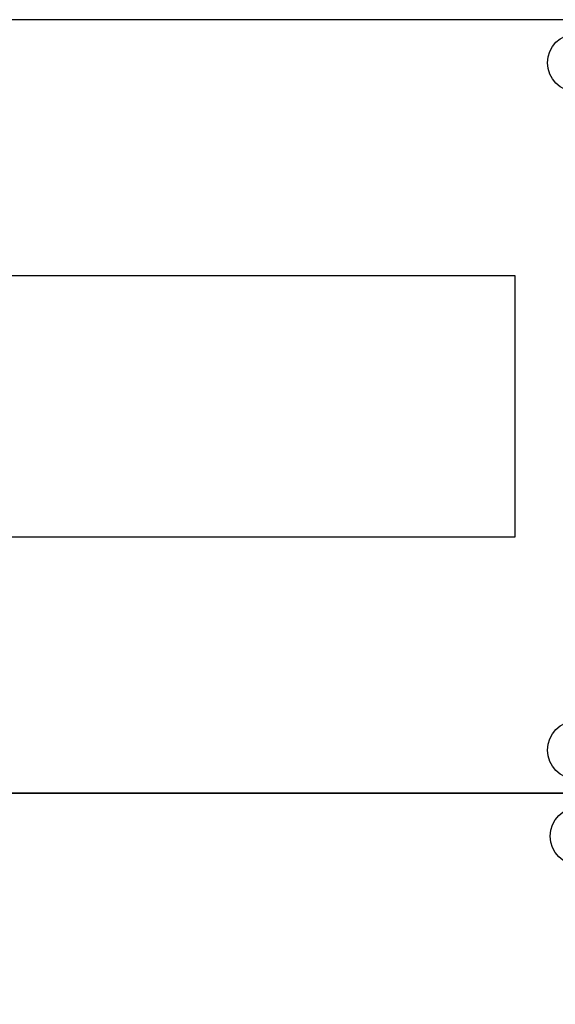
# Model space of a CAD drawing. Header units: millimetres. Extents: x -76073 to -606, y -39488 to 9083.
# Tile 9 of 23: x -14093 to -13171, y -29077 to -27381. Entities that reach past the tile are written whole.
import ezdxf

# ---------------------------------------------------------------- set-up
doc = ezdxf.new("R2010")
doc.units = ezdxf.units.MM
doc.header["$LTSCALE"] = 100
doc.layers.add('EL$6----', color=7, linetype='Continuous')

# ---------------------------------------------------------------- blocks, each defined once
blk = doc.blocks.new('kastblok 1')
for points in [[(0, -1332.9), (2520, -1332.9), (2520, 0), (0, 0)], [(2340, -441.5), (180, -441.5), (180, -891.5), (2340, -891.5)], [(180, -891.5), (2340, -891.5), (2340, -441.5), (180, -441.5)]]:
    blk.add_lwpolyline(points, close=True)
for centre in [(2445.8, -74.2), (2445.8, -1258.7)]:
    blk.add_circle(centre, 50)
blk = doc.blocks.new('kastblok 2 leeg')
blk.add_lwpolyline([(0, -2665.8), (2520, -2665.8), (2520, 0), (0, 0)], close=True)
blk.add_circle((2450.6, -74.2), 50)

msp = doc.modelspace()

# ---------------------------------------------------------------- block references
at = {"layer": 'EL$6----'}
for name, p in [('kastblok 1', (-15580, -27380.6)), ('kastblok 2 leeg', (-15580, -28713.5))]:
    msp.add_blockref(name, p, dxfattribs=at)

doc.saveas('drawing.dxf')
